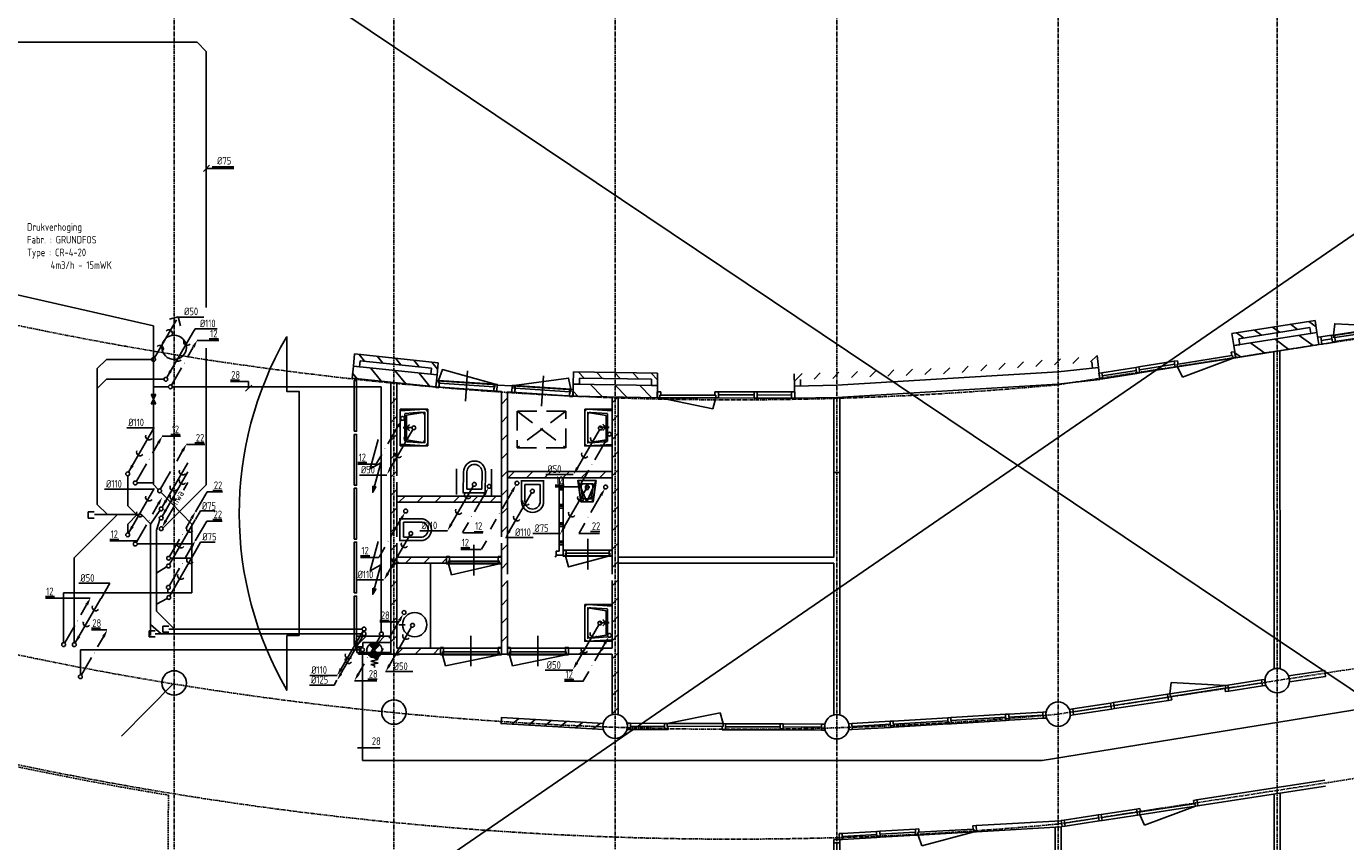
# Model space of a CAD drawing. Extents: x -132501 to 411300, y -42818 to 427495.
# Tile 216 of 256: x 131306 to 152936, y 160128 to 173490. Entities that reach past the tile are written whole.
import ezdxf

# ---------------------------------------------------------------- set-up
doc = ezdxf.new("R2010")
doc.units = 0
doc.header["$LTSCALE"] = 50
for name, pattern in [('CENTER', [2, 1.25, -0.25, 0.25, -0.25]), ('DASHDOT', [300, 250, -25, 0, -25]), ('DASHED', [0.75, 0.5, -0.25]), ('HIDDEN', [9.525, 6.35, -3.175])]:
    doc.linetypes.add(name, pattern=pattern)
doc.layers.get('0').update_dxf_attribs({"linetype": 'CONTINUOUS'})
for name, color, linetype in [('52AF', 6, 'CONTINUOUS'), ('53WA', 3, 'DASHDOT'), ('BOUW', 1, 'CONTINUOUS'), ('STRAMIEN', 2, 'CENTER'), ('WL524---', 90, 'CONTINUOUS')]:
    doc.layers.add(name, color=color, linetype=linetype)
doc.styles.add('ISO18', font='iso', dxfattribs={"width": 0.9, "height": 100})
doc.styles.add('ISO25', font='ISO', dxfattribs={"width": 0.9, "height": 125})

# ---------------------------------------------------------------- blocks, each defined once
blk = doc.blocks.new('DAKJE')
at = {"layer": '52AF', "color": 2, "linetype": 'Continuous'}
for p, q in [((16, 27), (377, 652)), ((259, 658), (404, 696)), ((404, 696), (442, 551))]:
    blk.add_line(p, q, dxfattribs=at)
at = {"layer": '52AF', "color": 1, "linetype": 'Continuous'}
blk.add_line((404, 693), (825, 693), dxfattribs=at)
at = {"layer": '52AF', "color": 2, "linetype": 'Continuous'}
blk.add_circle((0, 0), 31.2, dxfattribs=at)
at = {"layer": '52AF', "color": 1}
for centre in [(249, 428), (101, 172)]:
    blk.add_arc(centre, 58.9, 340.1692, 139.8308, dxfattribs=at)
at = {"layer": '52AF', "color": 2, "linetype": 'Continuous', "style": 'ISO25', "width": 0.9}
blk.add_text('%%C50', height=125, dxfattribs=at).set_placement((500, 725))
blk = doc.blocks.new('HWA2')
at = {"layer": '52AF', "color": 2, "linetype": 'Continuous'}
for p, q in [((436, 757), (364, 632)), ((222, 386), (77, 135))]:
    blk.add_line(p, q, dxfattribs=at)
blk.add_circle((0, 0), 31.2, dxfattribs=at)
blk.add_solid([(98, 122), (55, 147), (14, 27)], dxfattribs=at)
at = {"layer": '52AF', "color": 1, "linetype": 'Continuous', "style": 'ISO25', "width": 0.9}
blk.add_text('hwa', height=125, rotation=60, dxfattribs=at).set_placement((262, 377))
blk = doc.blocks.new('RIOL3')
at = {"layer": '52AF', "color": 2, "linetype": 'Continuous'}
blk.add_line((-16, -27), (-377, -652), dxfattribs=at)
blk.add_circle((0, 0), 31.2, dxfattribs=at)
at = {"layer": '52AF', "color": 1}
for centre in [(-101, -172), (-249, -428)]:
    blk.add_arc(centre, 58.9, 160.1692, 319.8308, dxfattribs=at)
at = {"layer": '52AF', "color": 2, "linetype": 'Continuous'}
blk.add_solid([(-356, -664), (-399, -639), (-440, -760)], dxfattribs=at)
blk = doc.blocks.new('KW2')
at = {"color": 2, "linetype": 'Continuous'}
for p, q in [((376, 653), (281, 488)), ((181, 315), (17, 31))]:
    blk.add_line(p, q, dxfattribs=at)
blk.add_circle((0, 0), 31.2, dxfattribs=at)
blk.add_solid([(356, 668), (399, 643), (440, 764)], dxfattribs=at)
at = {"color": 2, "linetype": 'Continuous', "style": 'ISO25', "width": 0.9}
blk.add_text('.', height=125, rotation=240, dxfattribs=at).set_placement((229, 407))
blk = doc.blocks.new('*X190')
at = {"color": 0}
for p, q in [((30, 60.6), (39.4, 60.6)), ((30, 60), (40, 60)), ((30, 59.4), (39.4, 59.4)), ((30.1, 61.2), (38.8, 61.2)), ((30.1, 58.8), (38.8, 58.8)), ((30.2, 61.9), (38.1, 61.9)), ((30.2, 58.1), (38.1, 58.1)), ((30.3, 62.5), (37.5, 62.5)), ((30.3, 57.5), (37.5, 57.5)), ((30.5, 63.1), (36.9, 63.1)), ((30.5, 56.9), (36.9, 56.9)), ((30.7, 63.8), (36.2, 63.8)), ((30.7, 56.2), (36.2, 56.2)), ((31, 64.4), (35.6, 64.4)), ((31, 55.6), (35.6, 55.6)), ((31.3, 65), (35, 65)), ((31.3, 55), (35, 55)), ((31.7, 65.6), (34.4, 65.6)), ((31.7, 54.4), (34.4, 54.4)), ((32.2, 66.2), (33.8, 66.2)), ((32.2, 53.8), (33.8, 53.8)), ((32.7, 66.9), (33.1, 66.9)), ((32.7, 53.1), (33.1, 53.1)), ((40, 60), (50, 60)), ((40.6, 60.6), (50, 60.6)), ((40.6, 59.4), (50, 59.4)), ((41.2, 61.2), (49.9, 61.2)), ((41.2, 58.8), (49.9, 58.8)), ((41.9, 61.9), (49.8, 61.9)), ((41.9, 58.1), (49.8, 58.1)), ((42.5, 62.5), (49.7, 62.5)), ((42.5, 57.5), (49.7, 57.5)), ((43.1, 63.1), (49.5, 63.1)), ((43.1, 56.9), (49.5, 56.9)), ((43.8, 63.8), (49.3, 63.8)), ((43.8, 56.2), (49.3, 56.2)), ((44.4, 64.4), (49, 64.4)), ((44.4, 55.6), (49, 55.6)), ((45, 65), (48.7, 65)), ((45, 55), (48.7, 55)), ((45.6, 65.6), (48.3, 65.6)), ((45.6, 54.4), (48.3, 54.4)), ((46.2, 66.2), (47.8, 66.2)), ((46.2, 53.8), (47.8, 53.8)), ((46.9, 66.9), (47.3, 66.9)), ((46.9, 53.1), (47.3, 53.1))]:
    blk.add_line(p, q, dxfattribs=at)
blk = doc.blocks.new('BSLH')
at = {"color": 2, "linetype": 'Continuous'}
for p, q in [((1.77, -1.77), (-1.77, 1.77)), ((-1.77, -1.77), (1.77, 1.77)), ((2.51, 0.02), (3.03, 1.25)), ((3.03, 1.25), (3.57, -1.16)), ((3.57, -1.16), (4.22, 1.25)), ((4.22, 1.25), (4.71, -1.16)), ((4.71, -1.16), (5.01, 0.04)), ((5.01, 0.04), (5.69, 0.04))]:
    blk.add_line(p, q, dxfattribs=at)
for start, end in [(135, 225), (45, 135), (315, 45), (225, 315)]:
    blk.add_arc((0, 0), 2.5, start, end, dxfattribs=at)
at = {"color": 2, "linetype": 'Continuous', "xscale": 0.25, "yscale": 0.25, "zscale": 0.25}
blk.add_blockref('*X190', (-10, -15), dxfattribs=at)
blk = doc.blocks.new('K')
at = {"layer": '53WA', "color": 2, "linetype": 'Continuous'}
for p, q in [((-241, -419), (-77, -135)), ((-436, -757), (-341, -592))]:
    blk.add_line(p, q, dxfattribs=at)
blk.add_circle((0, 0), 31.2, dxfattribs=at)
blk.add_solid([(-98, -122), (-55, -147), (-14, -27)], dxfattribs=at)
at = {"layer": '53WA', "color": 2, "linetype": 'Continuous', "style": 'ISO25', "width": 0.9}
blk.add_text('.', height=125, rotation=60, dxfattribs=at).set_placement((-289, -511))
blk = doc.blocks.new('KW3')
at = {"color": 2, "linetype": 'Continuous'}
for p, q in [((-181, -315), (-17, -31)), ((-376, -653), (-281, -488))]:
    blk.add_line(p, q, dxfattribs=at)
blk.add_circle((0, 0), 31.2, dxfattribs=at)
blk.add_solid([(-356, -668), (-399, -643), (-440, -764)], dxfattribs=at)
at = {"color": 2, "linetype": 'Continuous', "style": 'ISO25', "width": 0.9}
blk.add_text('.', height=125, rotation=60, dxfattribs=at).set_placement((-229, -407))
blk = doc.blocks.new('MAATR')
at = {"layer": '52AF', "color": 1, "linetype": 'Continuous'}
blk.add_line((-450, 0), (0, 0), dxfattribs=at)
at = {"layer": '52AF', "color": 2, "linetype": 'Continuous', "style": 'ISO25', "width": 0.9}
blk.add_text('%%c110', height=125, dxfattribs=at).set_placement((-425, 25))
blk = doc.blocks.new('MAATW')
at = {"layer": '53WA', "color": 1, "linetype": 'Continuous'}
for p, q in [((-300, 25), (-150, 25)), ((-300, 0), (0, 0))]:
    blk.add_line(p, q, dxfattribs=at)
at = {"layer": '53WA', "color": 2, "linetype": 'Continuous', "style": 'ISO25', "width": 0.9}
blk.add_text('12', height=125, dxfattribs=at).set_placement((-285, 48))
blk = doc.blocks.new('L')
at = {"layer": '53WA', "color": 1, "linetype": 'DASHDOT'}
blk.add_line((-50, -50), (50, 50), dxfattribs=at)
blk = doc.blocks.new('78', base_point=(28250, 32000))
at = {"layer": 'BOUW', "linetype": 'Continuous'}
for p, q in [((28250, 32100), (28300, 32100)), ((28250, 32000), (28250, 32100)), ((28300, 32100), (28300, 32000)), ((28300, 32100), (28986, 32100)), ((28300, 32050), (28986, 32050)), ((28986, 32100), (29036, 32100)), ((28986, 32000), (28986, 32100)), ((29036, 32100), (29036, 32000)), ((29036, 32100), (29723, 32100)), ((29036, 32050), (29723, 32050)), ((29723, 32100), (29773, 32100)), ((29723, 32000), (29723, 32100)), ((29773, 32100), (29773, 32000)), ((29773, 32100), (30460, 32100)), ((29773, 32050), (30460, 32050)), ((30460, 32100), (30510, 32100)), ((30460, 32000), (30460, 32100)), ((30510, 32100), (30510, 32000)), ((28300, 32000), (28250, 32000)), ((29036, 32000), (28986, 32000)), ((29036, 32000), (29723, 32000)), ((29773, 32000), (29723, 32000)), ((29773, 32000), (30460, 32000)), ((30510, 32000), (30460, 32000))]:
    blk.add_line(p, q, dxfattribs=at)
blk.add_lwpolyline([(28300, 32000), (28986, 32000)], dxfattribs=at)
blk = doc.blocks.new('77', base_point=(28250, 32000))
at = {"layer": 'BOUW', "linetype": 'Continuous'}
for p, q in [((28290, 32100), (29160, 32280)), ((29160, 32280), (29210, 32100)), ((28250, 32100), (28250, 32090)), ((28290, 32100), (28250, 32100)), ((28250, 32090), (28250, 32000)), ((28290, 32055), (28290, 32100)), ((28290, 32100), (29210, 32100)), ((28305, 32055), (28290, 32055)), ((28305, 32000), (28305, 32055)), ((28305, 32055), (29195, 32055)), ((29195, 32055), (29210, 32055)), ((29195, 32000), (29195, 32055)), ((29210, 32100), (29250, 32100)), ((29210, 32055), (29210, 32100)), ((29250, 32100), (29250, 32090)), ((29250, 32100), (29836, 32100)), ((29250, 32090), (29250, 32000)), ((29250, 32050), (29836, 32050)), ((29836, 32100), (29886, 32100)), ((29836, 32000), (29836, 32100)), ((29886, 32100), (29886, 32000)), ((29886, 32100), (30452, 32100)), ((29886, 32050), (30452, 32050)), ((30452, 32100), (30502, 32100)), ((30452, 32000), (30452, 32100)), ((30502, 32100), (30502, 32000)), ((28250, 32000), (28305, 32000)), ((29250, 32000), (29195, 32000)), ((29250, 32000), (29836, 32000)), ((29886, 32000), (29836, 32000)), ((29886, 32000), (30452, 32000)), ((30502, 32000), (30452, 32000))]:
    blk.add_line(p, q, dxfattribs=at)
blk = doc.blocks.new('73', base_point=(28250, 32000))
at = {"layer": 'BOUW', "color": 1, "linetype": 'Continuous'}
for p, q in [((28900, 32050), (29770, 32230)), ((29770, 32230), (29820, 32050)), ((28250, 32050), (28300, 32050)), ((28250, 31950), (28250, 32050)), ((28300, 32050), (28300, 31950)), ((28300, 32050), (28860, 32050)), ((28900, 32050), (29820, 32050)), ((29820, 32050), (29860, 32050)), ((29820, 32005), (29820, 32050)), ((29860, 32050), (29860, 32040)), ((29860, 32050), (30755, 32050)), ((29860, 32040), (29860, 31950)), ((30805, 32050), (31434, 32050)), ((31434, 32050), (31484, 32050)), ((31434, 31950), (31434, 32050)), ((31484, 32050), (31484, 31950)), ((28300, 31950), (28250, 31950)), ((28300, 32000), (28860, 32000)), ((28300, 31950), (28860, 31950)), ((28915, 32005), (29805, 32005)), ((29805, 32005), (29820, 32005)), ((29805, 31950), (29805, 32005)), ((29860, 31950), (29805, 31950)), ((29860, 32000), (30755, 32000)), ((29860, 31950), (30755, 31950)), ((30805, 32000), (31434, 32000)), ((30805, 31950), (31434, 31950)), ((31484, 31950), (31434, 31950))]:
    blk.add_line(p, q, dxfattribs=at)
for points in [[(28860, 32040), (28860, 31950), (28915, 31950), (28915, 32005), (28900, 32005), (28900, 32050), (28860, 32050), (28860, 32040)], [(30755, 31950), (30755, 32050), (30805, 32050), (30805, 31950), (30755, 31950)]]:
    blk.add_lwpolyline(points, dxfattribs=at)
blk = doc.blocks.new('74', base_point=(28250, 32000))
at = {"layer": 'BOUW', "linetype": 'Continuous'}
for p, q in [((28250, 32050), (28300, 32050)), ((28250, 31950), (28250, 32050)), ((28300, 32050), (28300, 31950)), ((28300, 32050), (28860, 32050)), ((28860, 32050), (28910, 32050)), ((28860, 31950), (28860, 32050)), ((28910, 32050), (29805, 32049.9)), ((28910, 32050), (28910, 31950)), ((29810, 32049.9), (29860, 32049.9)), ((29810, 31949.9), (29810, 32049.9)), ((29860, 32049.9), (30755, 32049.9)), ((29860, 32049.9), (29860, 31949.9)), ((30755, 32049.9), (30805, 32049.9)), ((30755, 31949.9), (30755, 32049.9)), ((30805, 32049.9), (31434, 32049.9)), ((30805, 32049.9), (30805, 31949.9)), ((31434, 32049.9), (31484, 32049.9)), ((31434, 31949.9), (31434, 32049.9)), ((31484, 32049.9), (31484, 31949.9)), ((28300, 31950), (28250, 31950)), ((28300, 32000), (28860, 32000)), ((28300, 31950), (28860, 31950)), ((28910, 31950), (28860, 31950)), ((28910, 31950), (29805, 31949.9)), ((28910.2, 32000.9), (29805.2, 32000.8)), ((29860, 31949.9), (29810, 31949.9)), ((29860, 31999.9), (30755, 31999.9)), ((29860, 31949.9), (30755, 31949.9)), ((30805, 31949.9), (30755, 31949.9)), ((30805, 31999.9), (31434, 31999.9)), ((30805, 31949.9), (31434, 31949.9)), ((31484, 31949.9), (31434, 31949.9))]:
    blk.add_line(p, q, dxfattribs=at)
blk = doc.blocks.new('TREES')
at = {"layer": 'BOUW', "linetype": 'Continuous'}
for points in [[(35648, 18779), (35640.7, 23976.4)], [(35748, 18779), (35741.7, 23991.4)], [(24892, 23234), (24893, 20609), (28426, 20609), (28426, 23228)], [(28526, 23228), (28527, 18023)], [(24891, 18030), (24893, 20509), (28426, 20509), (28427, 18025)], [(35883, 18663), (36476.1, 18753.8), (36491.1, 18654.9), (35898, 18564.1)], [(24650, 17785), (22973, 17880), (22978, 17980), (24650, 17885)], [(34377.1, 16630.9), (36476.4, 16952.1)], [(34392, 16532), (36491.5, 16853.3)], [(35648.7, 11380.4), (35648.7, 16722.4)], [(35748.7, 11395.4), (35748.7, 16738.4)], [(30763, 16209), (32151, 16289)], [(30768.7, 16108.4), (32156, 16189)], [(32056.7, 10831.4), (32056, 16184)], [(32155.7, 10842.4), (32156, 16189)], [(28426, 11459), (28425.7, 10627.4)], [(28526, 11459), (28525.7, 10632.4)]]:
    blk.add_lwpolyline(points, dxfattribs=at)
at = {"layer": 'BOUW', "yscale": -1}
for name, p, rotation in [('73', (35499, 18556), 188.727), ('74', (31906.7, 18022.4), 183.429)]:
    blk.add_blockref(name, p, dxfattribs=dict(at, rotation=rotation))
at = {"layer": 'BOUW'}
for name, p, rotation in [('73', (25044, 17836), 359.777), ('77', (34380.6, 16630.8), 188.691), ('77', (30763, 16209), 183.326), ('78', (28426, 15979), 270), ('78', (28426, 13719), 270)]:
    blk.add_blockref(name, p, dxfattribs=dict(at, rotation=rotation))
blk = doc.blocks.new('17410', base_point=(20350, 27300))
at = {"layer": 'BOUW', "linetype": 'Continuous'}
for points, elevation in [([(20350, 26850), (20350, 27300), (20950, 27300), (20950, 26850)], 650), ([(20350, 26850), (20350, 27300), (20950, 27300), (20950, 26850)], 650), ([(20450, 27200), (20850, 27200), (20900, 26900), (20400, 26900)], 850)]:
    blk.add_lwpolyline(points, close=True, dxfattribs=dict(at, elevation=elevation))
for points, elevation in [([(20350, 26900), (20375, 27300), (20925, 27300), (20950, 26900)], 650), ([(20421, 27225), (20400, 26950)], 850), ([(20425, 27225), (20875, 27225)], 850), ([(20645, 27200), (20595, 27150)], 850), ([(20600, 27200), (20700, 27200)], 850), ([(20600, 27200), (20700, 27200)], 850), ([(20650, 27200), (20600, 27150)], 850), ([(20645, 27250), (20645, 27150)], 850), ([(20645, 27200), (20695, 27150)], 850), ([(20650, 27250), (20650, 27100)], 850), ([(20650, 27250), (20650, 27125)], 850), ([(20650, 27200), (20700, 27150)], 850), ([(20879, 27225), (20900, 26950)], 850), ([(20900, 26850), (20400, 26850)], 650), ([(20450, 26900), (20850, 26900)], 850)]:
    blk.add_lwpolyline(points, dxfattribs=dict(at, elevation=elevation))
for centre, start, end in [((20400, 26900, 650), 180, 270), ((20450, 26950, 850), 180, 270), ((20850, 26950, 850), 270, 0), ((20900, 26900, 650), 270, 0)]:
    blk.add_arc(centre, 50, start, end, dxfattribs=at)
blk = doc.blocks.new('11', base_point=(29450, 31700))
at = {"layer": 'BOUW', "linetype": 'Continuous'}
for p, q in [((28760, 31900), (28760, 32100)), ((28760, 32100), (30140, 32100)), ((28935, 32000), (28835, 32100)), ((29235, 32000), (29135, 32100)), ((29535, 32000), (29435, 32100)), ((29835, 32000), (29735, 32100)), ((30140, 31995), (30035, 32100)), ((30140, 32100), (30140, 31900)), ((28760, 31700), (28760, 31900)), ((28760, 31900), (30140, 31900)), ((28860, 31900), (28760, 31900)), ((30040, 32000), (28860, 32000)), ((28860, 32000), (28860, 31900)), ((29244, 31699), (29044, 31899)), ((29644, 31699), (29444, 31899)), ((30044, 31699), (29844, 31899)), ((30040, 31900), (30040, 32000)), ((30140, 31900), (30040, 31900)), ((30140, 31900), (30140, 31700)), ((28844, 31699), (28760, 31783)), ((30140, 31700), (28760, 31700))]:
    blk.add_line(p, q, dxfattribs=at)
blk = doc.blocks.new('13203', base_point=(6000, 4000))
at = {"layer": 'BOUW', "linetype": 'Continuous'}
for p, q in [((6500, 3750), (6500, 4250)), ((6000, 4050), (7000, 4050)), ((6000, 3950), (6000, 4050)), ((7000, 3950), (6000, 3950)), ((6050, 4015), (6950, 4015)), ((6950, 4015), (6965, 4015)), ((6950, 3940), (6950, 4015)), ((7000, 3940), (6950, 3940)), ((6965, 4060), (7000, 4060)), ((6965, 4015), (6965, 4060)), ((7000, 4060), (7000, 4050)), ((7000, 4050), (7000, 3950)), ((7000, 3950), (7000, 3940))]:
    blk.add_line(p, q, dxfattribs=at)
for points in [[(6035, 4060), (6915, 4240), (6965, 4060)], [(6500, 3750), (6500, 4250)], [(6000, 3950), (6000, 3940), (6050, 3940), (6050, 4015), (6035, 4015), (6035, 4060), (6000, 4060), (6000, 4050)], [(6035, 4060), (6965, 4060)], [(6050, 3950), (6050, 4050)], [(6050, 3950), (6050, 4050)], [(6950, 3950), (6950, 4050)], [(6950, 3950), (6950, 4050)]]:
    blk.add_lwpolyline(points, dxfattribs=at)
blk.add_lwpolyline([(6000, 3950), (6000, 4050), (7000, 4050), (7000, 3950)], close=True, dxfattribs=at)
blk = doc.blocks.new('13202', base_point=(20350, 27300))
at = {"layer": 'BOUW', "linetype": 'Continuous'}
for points in [[(20385, 27360), (21165, 27540), (21215, 27360)], [(20800, 27050), (20800, 27550)], [(20800, 27050), (20800, 27550)], [(20350, 27250), (20350, 27240), (20400, 27240), (20400, 27315), (20385, 27315), (20385, 27360), (20350, 27360), (20350, 27350)], [(20385, 27360), (21215, 27360)], [(20400, 27250), (20400, 27350)], [(20400, 27250), (20400, 27350)], [(20400, 27315), (21200, 27315)], [(21250, 27250), (21250, 27240), (21200, 27240), (21200, 27315), (21215, 27315), (21215, 27360), (21250, 27360), (21250, 27350)], [(21200, 27250), (21200, 27350)], [(21200, 27250), (21200, 27350)]]:
    blk.add_lwpolyline(points, dxfattribs=at)
blk.add_lwpolyline([(20350, 27250), (20350, 27350), (21250, 27350), (21250, 27250)], close=True, dxfattribs=at)
blk.add_lwpolyline([(20350, 27250), (20350, 27350), (21250, 27350), (21250, 27250)], close=True, dxfattribs=at)
blk = doc.blocks.new('13211', base_point=(42650, 23150))
at = {"layer": 'BOUW', "linetype": 'Continuous'}
for points in [[(42685, 23195), (43365, 23375), (43415, 23195)], [(43050, 22915), (43050, 23415)], [(43050, 22915), (43050, 23415)], [(42650, 23115), (42650, 23105), (42700, 23105), (42700, 23150), (42685, 23150), (42685, 23195), (42650, 23195), (42650, 23185)], [(42685, 23195), (43415, 23195)], [(42700, 23100), (42700, 23200)], [(42700, 23100), (42700, 23200)], [(42700, 23150), (43400, 23150)], [(43400, 23100), (43400, 23200)], [(43400, 23100), (43400, 23200)], [(43450, 23115), (43450, 23105), (43400, 23105), (43400, 23150), (43415, 23150), (43415, 23195), (43450, 23195), (43450, 23185)]]:
    blk.add_lwpolyline(points, dxfattribs=at)
blk.add_lwpolyline([(42650, 23100), (42650, 23200), (43450, 23200), (43450, 23100)], close=True, dxfattribs=at)
blk.add_lwpolyline([(42650, 23100), (42650, 23200), (43450, 23200), (43450, 23100)], close=True, dxfattribs=at)
blk = doc.blocks.new('51', base_point=(24700, 34000))
at = {"layer": 'BOUW', "linetype": 'Continuous'}
for points in [[(25567.9, 33914.4), (25085, 34043.8), (25185, 33870.6), (24702, 34000), (24802, 34000)], [(24702, 34000), (24788.6, 33950), (24802, 34000)]]:
    blk.add_lwpolyline(points, dxfattribs=at)
blk = doc.blocks.new('50', base_point=(28250, 32000))
at = {"layer": 'BOUW', "linetype": 'Continuous'}
for points in [[(28250, 32350), (28250, 32000)], [(28610, 32350), (28610, 32000)]]:
    blk.add_lwpolyline(points, dxfattribs=at)
at = {"layer": 'BOUW', "linetype": 'Continuous', "elevation": 400}
for points in [[(28305, 32070), (28305, 32350)], [(28555, 32070), (28555, 32350)], [(28305, 32070), (28555, 32070)], [(28611, 32010), (28251, 32010)]]:
    blk.add_lwpolyline(points, dxfattribs=at)
at = {"layer": 'BOUW', "linetype": 'Continuous'}
for centre, radius in [((28430, 32350), 180), ((28430, 32350, 400), 125)]:
    blk.add_arc(centre, radius, 0, 180, dxfattribs=at)
blk = doc.blocks.new('17460', base_point=(20350, 27300))
at = {"layer": 'BOUW', "linetype": 'Continuous'}
for points, elevation in [([(20350, 27300), (20650, 27300), (20600, 27000, -0.414), (20550, 26950), (20450, 26950, -0.414), (20400, 27000), (20350, 27300)], 400), ([(20450, 27250), (20550, 27250, -0.414), (20600, 27200), (20575, 27050, -0.414), (20525, 27000), (20475, 27000, -0.414), (20425, 27050), (20400, 27200, -0.414), (20450, 27250)], 800)]:
    blk.add_lwpolyline(points, format="xyb", dxfattribs=dict(at, elevation=elevation))
for points, elevation in [([(20350, 27300), (20650, 27300), (20600, 26950), (20400, 26950)], 400), ([(20350, 27300), (20650, 27300), (20500, 26950)], 400), ([(20400, 27250), (20600, 27250), (20575, 27000), (20425, 27000)], 800)]:
    blk.add_lwpolyline(points, close=True, dxfattribs=dict(at, elevation=elevation))
blk.add_circle((20500, 27175, 400), 25, dxfattribs=at)
blk = doc.blocks.new('W230')
at = {"color": 3}
for p, q in [((0, 0.75), (0, -0.75)), ((0, -0.75), (3, 0.75)), ((3, -0.75), (0, 0.75)), ((3, 0.75), (3, -0.75))]:
    blk.add_line(p, q, dxfattribs=at)
at = {"color": 3, "style": 'ISO18', "width": 0.9, "flags": 3}
blk.add_attdef('CODE', (0.54, -1.07), '', height=1.8, dxfattribs=at)

msp = doc.modelspace()

# ---------------------------------------------------------------- linework, layer by layer
at = {"layer": '52AF', "color": 6, "linetype": 'Continuous'}
for p, q in [((134103.8062, 173231.0577), (130942.0336, 173231.0577)), ((134103.8062, 173231.0577), (134253.8062, 173081.0577)), ((134253.8062, 168883.2954), (134253.8062, 173081.0577)), ((134253.8062, 165977.2124), (134253.8062, 168217.3836)), ((132617.0336, 168031.0577), (132467.0336, 167881.0577)), ((132467.0336, 167881.0577), (132467.0336, 165656.0577)), ((133367.0336, 168031.0577), (132617.0336, 168031.0577)), ((132617.0336, 167706.0577), (132467.0336, 167556.0577)), ((132617.0336, 167706.0577), (133561.5686, 167706.0577)), ((132966.801, 166124.7061), (132966.801, 165631.0577)), ((133546.6994, 165270.1056), (134253.8062, 165977.2124)), ((132092.0336, 164781.0577), (132799.1403, 165488.1645)), ((132317.0336, 165431.0577), (132317.0336, 165531.0577)), ((132317.0336, 165531.0577), (132417.0336, 165531.0577)), ((132797.9812, 165486.9925), (132422.9812, 165486.9925)), ((132467.0336, 165656.0577), (132636.0988, 165486.9925)), ((132799.1403, 165488.1645), (133192.0336, 165488.1645)), ((132966.801, 165631.0577), (133109.9601, 165488.1645)), ((132967.0336, 165331.0577), (133124.1403, 165488.1645)), ((133342.0336, 165338.1645), (133192.0336, 165488.1645)), ((133342.0336, 165331.0577), (133492.0336, 165556.0577)), ((132417.0336, 165431.0577), (132317.0336, 165431.0577)), ((132967.0336, 165181.0577), (132967.0336, 165331.0577)), ((133342.0336, 163506.0577), (133342.0336, 165338.1645)), ((133492.0336, 165406.0577), (133442.0336, 165231.0577)), ((133442.0336, 165231.0577), (133442.0336, 163906.0577)), ((132092.0336, 163381.0577), (132092.0336, 164781.0577)), ((133604.412, 164629.1842), (133445.0606, 164532.9574)), ((133616.0718, 164113.4084), (133441.1739, 164021.0306)), ((133442.0336, 163906.0577), (133736.3222, 163611.7691)), ((133317.0336, 163485.0666), (133317.0336, 163585.0666)), ((133317.0336, 163585.0666), (133417.0336, 163585.0666)), ((133517.0336, 163535.0666), (133342.0336, 163685.0666)), ((133417.0336, 163535.0666), (136817.0336, 163535.0666)), ((133542.0336, 163561.7691), (133542.0336, 163661.7691)), ((133542.0336, 163661.7691), (133642.0336, 163661.7691)), ((133642.0336, 163561.7691), (133542.0336, 163561.7691)), ((133642.0336, 163611.7691), (136817.0336, 163611.7691)), ((133417.0336, 163485.0666), (133317.0336, 163485.0666)), ((133728.7336, 162728.4577), (132867.0336, 161856.0577))]:
    msp.add_line(p, q, dxfattribs=at)
at = {"layer": '52AF', "color": 1, "linetype": 'Continuous'}
for p, q in [((134257.4467, 171162.3979), (134707.4467, 171162.3979)), ((134071.3531, 168534.2047), (134435.877, 168534.2047)), ((136765.379, 166136.7837), (137215.379, 166136.7837)), ((139823.5215, 166145.4776), (140273.5215, 166145.4776)), ((132588.1731, 165905.1212), (133395.0337, 165905.1212)), ((134159.7539, 165550.6418), (134397.6609, 165550.6418)), ((139163.8448, 165112.171), (139613.8448, 165112.171)), ((139612.379, 165178.1499), (140062.379, 165178.1499)), ((134163.6405, 165034.866), (134401.5475, 165034.866)), ((132165.888, 164362.0926), (132675.3648, 164362.0926)), ((137193.111, 162914.2035), (137643.111, 162914.2035)), ((139813.7408, 162935.3857), (140263.7408, 162935.3857)), ((135948.6103, 162692.4344), (136350.7315, 162692.4344)), ((135951.5841, 162853.1133), (136401.5841, 162853.1133))]:
    msp.add_line(p, q, dxfattribs=at)
at = {"layer": '52AF', "color": 2, "linetype": 'Continuous'}
for p, q in [((134028.1823, 168463.4166), (133606.8167, 167733.5899)), ((133403.1823, 166913.4166), (132981.8167, 166183.5899)), ((133953.1823, 166338.4166), (133531.8167, 165608.5899)), ((133953.1823, 166188.4166), (133531.8167, 165458.5899)), ((133403.1823, 165913.4166), (132981.8167, 165183.5899)), ((134072.9373, 165402.8562), (133651.5716, 164673.0295)), ((134076.8239, 164887.0804), (133655.4582, 164157.2537)), ((132528.1823, 164113.4166), (132106.8167, 163383.5899)), ((136825.5815, 163508.498), (136464.6184, 162883.2916))]:
    msp.add_line(p, q, dxfattribs=at)
for centre in [(133592.0336, 167706.0577), (132967.0336, 166156.0577), (133517.0336, 165581.0577), (133517.0336, 165431.0577), (132967.0336, 165156.0577), (133636.7885, 164645.4973), (133640.6752, 164129.7215), (136842.0336, 163535.0666), (132092.0336, 163356.0577), (136817.0336, 163272.8027)]:
    msp.add_circle(centre, 31.25, dxfattribs=at)
at = {"layer": '52AF', "color": 1}
for centre in [(133945.6417, 168320.6749), (133796.097, 168061.6558), (133320.6417, 166770.6749), (133171.097, 166511.6558), (133870.6417, 166195.6749), (133721.097, 165936.6558), (133870.6417, 166045.6749), (133320.6417, 165770.6749), (133721.097, 165786.6558), (133171.097, 165511.6558), (133990.3967, 165260.1145), (133840.852, 165001.0954), (133994.2833, 164744.3387), (133844.7386, 164485.3196), (132445.6417, 163970.6749), (132296.097, 163711.6558), (136741.2016, 163362.5705), (136593.4798, 163106.7087)]:
    msp.add_arc(centre, 58.948, 160.16915075, 319.83084925, dxfattribs=at)
at = {"layer": '52AF', "color": 2, "linetype": 'Continuous'}
for points in [[(133690.4579, 167828.4609), (133647.1567, 167853.4609), (133606.3073, 167732.7077)], [(133065.4579, 166278.4609), (133022.1567, 166303.4609), (132981.3073, 166182.7077)], [(133615.4579, 165703.4609), (133572.1567, 165728.4609), (133531.3073, 165607.7077)], [(133615.4579, 165553.4609), (133572.1567, 165578.4609), (133531.3073, 165457.7077)], [(133065.4579, 165278.4609), (133022.1567, 165303.4609), (132981.3073, 165182.7077)], [(132190.4579, 163478.4609), (132147.1567, 163503.4609), (132106.3073, 163382.7077)], [(136486.2691, 162870.7916), (136442.9678, 162895.7916), (136402.1184, 162775.0384)]]:
    msp.add_solid(points, dxfattribs=at)
at = {"layer": '53WA', "color": 1, "linetype": 'Continuous'}
for p, q in [((134354.5416, 171187.9166), (134708.0707, 171187.9166)), ((134028.4612, 168460.0207), (134071.3531, 168534.2047)), ((134106.1387, 168344.2935), (134459.6677, 168344.2935)), ((134305.3858, 168369.2935), (134455.3858, 168369.2935)), ((134650.3511, 167693.7674), (134800.3511, 167693.7674)), ((134650.3511, 167668.7674), (134950.3511, 167668.7674)), ((134950.3511, 167668.7674), (134950.3511, 167561.9423)), ((133535.1617, 166774.5586), (133835.1617, 166774.5586)), ((133674.9321, 166799.5586), (133824.9321, 166799.5586)), ((133930.6822, 166638.0599), (134230.6822, 166638.0599)), ((134070.4526, 166663.0599), (134220.4526, 166663.0599)), ((139973.5215, 165968.697), (140123.5215, 165968.697)), ((139973.5215, 165943.697), (140369.0412, 165943.697)), ((140431.1349, 166050.522), (140369.0412, 165943.697)), ((134079.3727, 165535.2278), (134269.6983, 165858.6704)), ((134269.6983, 165858.6704), (134519.5007, 165858.6704)), ((134365.2188, 165883.6704), (134515.2188, 165883.6704)), ((134076.4864, 165405.241), (134159.7539, 165550.6418)), ((134075.486, 165057.9427), (134265.8117, 165381.3853)), ((134265.8117, 165381.3853), (134515.6141, 165381.3853)), ((134361.3322, 165406.3853), (134511.3322, 165406.3853)), ((132672.7486, 165081.4555), (132822.7486, 165081.4555)), ((132672.7486, 165056.4555), (133118.4667, 165056.4555)), ((138459.8378, 165191.0484), (138791.38, 165191.0484)), ((138647.6987, 165207.4863), (138797.6987, 165207.4863)), ((138848.656, 165056.2757), (138770.1662, 164919.777)), ((140363.4453, 165176.8877), (140704.8587, 165176.8877)), ((140557.1476, 165208.2822), (140707.1476, 165208.2822)), ((134080.373, 164889.4652), (134163.6405, 165034.866)), ((138428.5912, 164943.35), (138578.5912, 164943.35)), ((138428.5912, 164918.35), (138760.1333, 164918.35)), ((140007.9375, 164841.3842), (139977.9789, 164790.939)), ((132529.6467, 164112.8341), (132675.3648, 164362.0926)), ((131617.0361, 164143.7688), (131767.0361, 164143.7688)), ((131617.0361, 164118.7688), (132354.1903, 164118.7688)), ((137103.105, 163753.0692), (137253.105, 163753.0692)), ((132372.391, 163624.4803), (132522.391, 163624.4803)), ((132372.391, 163599.4803), (132627.7834, 163599.4803)), ((137103.105, 163728.0692), (137403.105, 163728.0692)), ((136398.6103, 162775.5206), (136350.7315, 162692.4344)), ((136687.4302, 162765.6513), (137054.8195, 162765.6513)), ((136905.8031, 162790.6513), (137055.8031, 162790.6513)), ((136737.4302, 161665.6513), (137104.8195, 161665.6513))]:
    msp.add_line(p, q, dxfattribs=at)
at = {"layer": '53WA', "color": 3, "linetype": 'DASHDOT'}
for p, q in [((133392.0336, 168581.0577), (130767.0336, 169181.0577)), ((133392.0336, 165981.0577), (133392.0336, 168581.0577)), ((133642.0336, 167581.0577), (133392.0336, 167581.0577)), ((133117.0336, 166006.0577), (133392.0336, 166006.0577)), ((133468.6122, 165901.416), (133392.0336, 165981.0577)), ((134017.0336, 165331.0577), (133512.3337, 165855.9456)), ((134017.0336, 164206.0577), (134017.0336, 165331.0577)), ((133117.0336, 165006.0577), (134017.0336, 165006.0577)), ((133662.7113, 164775.449), (134016.3937, 164775.449)), ((134017.0336, 164206.0577), (131917.0336, 164206.0577)), ((131917.0336, 164206.0577), (131917.0336, 163381.0577)), ((133627.7317, 164263.5222), (133627.7317, 164205.7861)), ((132192.0336, 162856.0577), (132192.0336, 163272.8027)), ((132192.0336, 163272.8027), (136785.7836, 163272.8027))]:
    msp.add_line(p, q, dxfattribs=at)
at = {"layer": '53WA', "linetype": 'DASHDOT'}
for p, q in [((137125.5503, 167581.0577), (133692.0336, 167581.0577)), ((137125.5503, 163686.7691), (137125.5503, 167581.0577)), ((136817.0336, 163241.5527), (136817.0336, 161456.0577)), ((158885.7836, 163231.0577), (147961.7162, 161456.0577)), ((136817.0336, 161456.0577), (147961.7162, 161456.0577))]:
    msp.add_line(p, q, dxfattribs=at)
at = {"layer": '53WA', "color": 3, "linetype": 'Continuous'}
msp.add_line((137125.5503, 163686.7691), (137125.5503, 163563.916), dxfattribs=at)
at = {"layer": 'BOUW', "linetype": 'Continuous'}
for p, q in [((137281.0106, 163200.0577), (137282.0336, 167657.0577)), ((137382.0336, 166121.0577), (137382.0336, 167657.0577)), ((139026.7336, 167611.4577), (139019.7336, 167513.4577)), ((139019.7336, 167513.4577), (139094.0336, 167508.0577)), ((139269.0336, 167596.0577), (139026.7336, 167611.4577)), ((139094.0336, 167508.0577), (139094.0336, 165121.0577)), ((139194.0336, 167501.0577), (139266.0336, 167496.0577)), ((139194.0336, 164511.0577), (139194.0336, 167501.0577)), ((139266.0336, 167496.0577), (139269.0336, 167596.0577)), ((140910.0336, 167414.0577), (140910.0336, 164511.0577)), ((141009.0336, 167415.0577), (141010.0336, 164790.0577)), ((140910.0336, 166193.3471), (139194.0336, 166193.3471)), ((139509.0336, 166093.3471), (139609.0336, 166193.3471)), ((137382.0336, 165121.0577), (137382.0336, 166021.0577)), ((140911.0336, 166092.3471), (139195.0336, 166092.3471)), ((139094.0336, 165790.589), (137382.0336, 165790.589)), ((139094.0336, 165690.589), (137382.0336, 165690.589)), ((137714.0336, 165690.589), (137814.0336, 165790.589)), ((137382.0336, 165021.0577), (137382.0336, 163300.0577)), ((139094.0336, 163200.0577), (139094.0336, 165021.0577)), ((138194.0336, 164791.5414), (137382.0336, 164791.5414)), ((137382.0336, 164691.5414), (138194.0336, 164691.5414)), ((138194.0336, 164691.5414), (138194.0336, 164791.5414)), ((141008.0336, 162211.0577), (141010.0336, 164690.0577)), ((139195.0336, 164410.0577), (139194.0336, 163200.0577)), ((140910.0336, 163300.0577), (140911.0336, 164410.0577)), ((136679.7318, 163493.15), (136681.0336, 163493.15)), ((136681.0336, 163393.15), (136679.7318, 163393.15)), ((136721.0336, 163493.15), (137279.7318, 163493.15)), ((137278.8392, 163393.15), (136821.0336, 163393.15)), ((138094.0336, 163200.0577), (137281.0106, 163200.0577)), ((137382.0336, 163300.0577), (138094.0336, 163300.0577)), ((138094.0336, 163300.0577), (138094.0336, 163200.0577)), ((139194.0336, 163200.0577), (139094.0336, 163200.0577)), ((140194.0336, 163300.0577), (140910.0336, 163300.0577)), ((140194.0336, 163200.0577), (140194.0336, 163300.0577)), ((140910.0336, 163200.0577), (140194.0336, 163200.0577)), ((140910.0336, 162210.0577), (140910.0336, 163200.0577))]:
    msp.add_line(p, q, dxfattribs=at)
at = {"layer": 'BOUW', "color": 1, "linetype": 'HIDDEN'}
for p, q in [((140152.5202, 167182.5655), (139352.5202, 166582.5655)), ((139352.5202, 167182.5655), (140152.5202, 166582.5655)), ((139352.5202, 167182.5655), (139352.5202, 166582.5655)), ((140152.5202, 167182.5655), (139352.5202, 167182.5655)), ((140152.5202, 166582.5655), (140152.5202, 167182.5655)), ((139352.5202, 166582.5655), (140152.5202, 166582.5655))]:
    msp.add_line(p, q, dxfattribs=at)
at = {"layer": 'BOUW', "color": 1, "linetype": 'Continuous'}
for p, q in [((136681.0336, 163384.6101), (136721.0336, 163384.6101)), ((136726.0312, 163320.8246), (136726.0312, 163225.1962)), ((136776.0312, 163320.8246), (136776.0312, 163225.1962)), ((136726.0312, 163225.1962), (137281.4427, 163225.1962)), ((136754.2357, 163225.1962), (136754.2357, 163200.1962)), ((136754.2357, 163200.1962), (137281.4427, 163200.1962))]:
    msp.add_line(p, q, dxfattribs=at)
at = {"layer": 'BOUW', "linetype": 'Continuous'}
msp.add_lwpolyline([(135576.0336, 163508.0577), (135576.0336, 162608.0577, -0.268), (135568.3336, 168394.7577)], format="xyb", dxfattribs=at)
for points in [[(135576.0336, 163508.0577), (135776.0336, 163508.0577), (135776.0336, 167508.0577), (135576.0336, 167508.0577), (135576.0336, 168408.0577)], [(152479.8336, 168393.9577), (152529.3336, 168401.1577), (152546.7336, 168282.4577), (152497.2336, 168275.2577), (152495.8336, 168285.0577)], [(152529.3336, 168401.1577), (152702.7336, 168426.4577)], [(152539.2336, 168342.2577), (152711.9336, 168366.8577)], [(152546.7336, 168282.4577), (152720.7336, 168307.4577)], [(152705.7336, 168414.4577), (152719.7336, 168316.4577)], [(148854.7336, 168091.4577), (148754.7336, 167990.4577)], [(148863.2336, 168096.2577), (148883.7336, 167900.4577)], [(148883.7336, 167900.4577), (148905.6336, 167702.3577), (148219.7336, 167627.4577), (144593.7336, 167409.4577), (143906.7336, 167397.4577), (143899.7336, 167595.4577), (144592.7336, 167608.4577), (148223.7336, 167827.4577), (148883.7336, 167900.4577)], [(145530.7336, 167858.4577), (145430.7336, 167757.4577)], [(145832.7336, 167869.4577), (145732.7336, 167768.4577)], [(146138.7336, 167883.4577), (146038.7336, 167782.4577)], [(146444.7336, 167894.4577), (146344.7336, 167793.4577)], [(146746.7336, 167918.4577), (146646.7336, 167817.4577)], [(147052.7336, 167944.4577), (146952.7336, 167843.4577)], [(147351.7336, 167968.4577), (147251.7336, 167867.4577)], [(147657.7336, 167994.4577), (147557.7336, 167893.4577)], [(147959.7336, 168018.4577), (147859.7336, 167917.4577)], [(148260.7336, 168042.4577), (148160.7336, 167941.4577)], [(148562.7336, 168065.4577), (148462.7336, 167964.4577)], [(148773.8336, 167990.1577), (148784.7336, 167890.4577)], [(136681.0336, 166853.6577), (136681.0336, 167686.6577), (136721.0336, 167686.6577), (136721.0336, 166853.6577), (136681.0336, 166853.6577)], [(143895.7336, 167795.4577), (143899.7336, 167595.4577)], [(143898.7336, 167675.4577), (144025.7336, 167799.4577)], [(143997.7336, 167700.4577), (143999.7336, 167596.4577)], [(144323.7336, 167811.4577), (144223.7336, 167710.4577)], [(144628.7336, 167822.4577), (144528.7336, 167721.4577)], [(144933.7336, 167834.4577), (144833.7336, 167733.4577)], [(145232.7336, 167846.4577), (145132.7336, 167745.4577)], [(137281.0336, 167300.0577), (137381.0336, 167400.0577)], [(139094.0336, 167300.0577), (139194.0336, 167400.0577)], [(140910.0336, 167321.0577), (141005.0336, 167415.0577)], [(137281.0336, 167000.0577), (137381.0336, 167100.0577)], [(139094.0336, 167000.0577), (139194.0336, 167100.0577)], [(140910.0336, 167021.0577), (141010.0336, 167121.0577)], [(136681.0336, 165970.2577), (136681.0336, 166803.2577), (136721.0336, 166803.2577), (136721.0336, 165970.2577), (136681.0336, 165970.2577)], [(137281.0336, 166700.0577), (137381.0336, 166800.0577)], [(139094.0336, 166700.0577), (139194.0336, 166800.0577)], [(140910.0336, 166721.0577), (141010.0336, 166821.0577)], [(137281.0336, 166400.0577), (137381.0336, 166500.0577)], [(139094.0336, 166400.0577), (139194.0336, 166500.0577)], [(140910.0336, 166421.0577), (141010.0336, 166521.0577)], [(137281.0336, 166100.0577), (137381.0336, 166200.0577)], [(138355.9355, 166240.4621), (138355.9355, 165815.4621)], [(138932.6089, 166233.0856), (138932.6089, 165808.0856)], [(139094.0336, 166100.0577), (139194.0336, 166200.0577)], [(139209.0336, 166093.3471), (139309.0336, 166193.3471)], [(139809.0336, 166093.3471), (139909.0336, 166193.3471)], [(140109.0336, 166093.3471), (140209.0336, 166193.3471)], [(140409.0336, 166093.3471), (140509.0336, 166193.3471)], [(140709.0336, 166093.3471), (140809.0336, 166193.3471)], [(140910.0336, 166121.0577), (141010.0336, 166221.0577)], [(144543.0336, 166177.0577), (144643.0336, 166177.0577)], [(144543.0336, 166177.0577), (144643.0336, 166177.0577)], [(144543.0336, 166177.0577), (144643.0336, 166177.0577)], [(144543.0336, 166177.0577), (144643.0336, 166177.0577)], [(136681.0336, 165086.8577), (136681.0336, 165919.8577), (136721.0336, 165919.8577), (136721.0336, 165086.8577), (136681.0336, 165086.8577)], [(140039.0336, 166092.3471), (140039.0336, 164890.8012), (139994.0336, 164890.8012), (139994.0336, 164820.8012), (140109.0336, 164820.8012)], [(140039.0336, 165953.8012), (140109.0336, 165953.8012)], [(140039.0336, 165923.8012), (140109.0336, 165923.8012)], [(140109.0336, 166092.3471), (140109.0336, 164820.8012)], [(140910.0336, 165821.0577), (141010.0336, 165921.0577)], [(137281.0336, 165800.0577), (137381.0336, 165900.0577)], [(137414.0336, 165690.589), (137514.0336, 165790.589)], [(138009.0336, 165690.589), (138109.0336, 165790.589)], [(138309.0336, 165690.589), (138409.0336, 165790.589)], [(138609.0336, 165690.589), (138709.0336, 165790.589)], [(138909.0336, 165690.589), (139009.0336, 165790.589)], [(139094.0336, 165800.0577), (139194.0336, 165900.0577)], [(140039.0336, 165893.8012), (140109.0336, 165893.8012)], [(137281.0336, 165500.0577), (137381.0336, 165600.0577)], [(139094.0336, 165500.0577), (139194.0336, 165600.0577)], [(140039.0336, 165653.8012), (140109.0336, 165653.8012)], [(140039.0336, 165623.8012), (140109.0336, 165623.8012)], [(140039.0336, 165593.8012), (140109.0336, 165593.8012)], [(140910.0336, 165521.0577), (141010.0336, 165621.0577)], [(137281.0336, 165200.0577), (137381.0336, 165300.0577)], [(139094.0336, 165200.0577), (139194.0336, 165300.0577)], [(140039.0336, 165353.8012), (140109.0336, 165353.8012)], [(140039.0336, 165323.8012), (140109.0336, 165323.8012)], [(140039.0336, 165293.8012), (140109.0336, 165293.8012)], [(140910.0336, 165221.0577), (141010.0336, 165321.0577)], [(140039.0336, 165053.8012), (140109.0336, 165053.8012)], [(136681.0336, 164203.4577), (136681.0336, 165036.4577), (136721.0336, 165036.4577), (136721.0336, 164203.4577), (136681.0336, 164203.4577)], [(137281.0336, 164900.0577), (137381.0336, 165000.0577)], [(139094.0336, 164900.0577), (139194.0336, 165000.0577)], [(140039.0336, 165023.8012), (140109.0336, 165023.8012)], [(140039.0336, 164993.8012), (140109.0336, 164993.8012)], [(140910.0336, 164921.0577), (141010.0336, 165021.0577)], [(137281.0336, 164600.0577), (137381.0336, 164700.0577)], [(137523.0336, 164691.5414), (137623.0336, 164791.5414)], [(137823.0336, 164691.5414), (137923.0336, 164791.5414)], [(137932.7046, 164687.194), (137932.0336, 163307.3643)], [(138118.0336, 164691.5414), (138194.0336, 164766.5414)], [(139094.0336, 164600.0577), (139194.0336, 164700.0577)], [(140910.0336, 164621.0577), (141010.0336, 164721.0577)], [(141010.0336, 164690.0577), (141010.0336, 164790.0577)], [(137281.0336, 164300.0577), (137381.0336, 164400.0577)], [(139094.0336, 164300.0577), (139194.0336, 164400.0577)], [(140910.0336, 164321.0577), (141010.0336, 164421.0577)], [(136681.0336, 163384.6101), (136681.0336, 164153.0577), (136721.0336, 164153.0577), (136721.0336, 163320.0577)], [(137281.0336, 164000.0577), (137381.0336, 164100.0577)], [(139094.0336, 164000.0577), (139194.0336, 164100.0577)], [(140910.0336, 164021.0577), (141010.0336, 164121.0577)], [(137281.0336, 163700.0577), (137381.0336, 163800.0577)], [(139094.0336, 163700.0577), (139194.0336, 163800.0577)], [(140910.0336, 163721.0577), (141010.0336, 163821.0577)], [(137519.0336, 163682.6136), (137415.0336, 163682.6136)], [(136721.0336, 163334.4518), (136879.7318, 163493.15)], [(136821.0336, 163320.0577), (136721.0336, 163320.0577)], [(136821.0336, 163393.15), (136821.0336, 163320.0577)], [(137079.7318, 163393.15), (137179.7318, 163493.15)], [(137281.0336, 163400.0577), (137381.0336, 163500.0577)], [(139094.0336, 163400.0577), (139194.0336, 163500.0577)], [(140910.0336, 163421.0577), (141010.0336, 163521.0577)], [(137381.0336, 163200.0577), (137481.0336, 163300.0577)], [(137681.0336, 163200.0577), (137781.0336, 163300.0577)], [(137981.0336, 163200.0577), (138076.0336, 163300.0577)], [(140372.0336, 163200.0577), (140472.0336, 163300.0577)], [(140672.0336, 163200.0577), (140772.0336, 163300.0577)], [(140910.0336, 163121.0577), (141010.0336, 163221.0577)], [(140910.0336, 162821.0577), (141010.0336, 162921.0577)], [(140910.0336, 162521.0577), (141010.0336, 162621.0577)], [(140910.0336, 162221.0577), (141010.0336, 162321.0577)], [(139265.7336, 162051.4577), (139374.7336, 162142.4577)], [(139539.7336, 162035.4577), (139648.7336, 162126.4577)], [(139801.7336, 162019.4577), (139909.7336, 162111.4577)], [(140050.7336, 162006.4577), (140160.7336, 162096.4577)], [(140315.7336, 161992.4577), (140430.7336, 162084.4577)], [(140600.7336, 161976.4577), (140719.0336, 162067.0577)]]:
    msp.add_lwpolyline(points, dxfattribs=at)
at = {"layer": 'BOUW', "linetype": 'DASHED'}
msp.add_lwpolyline([(126645.0336, 162494.0577, 0.031), (133635.5336, 160888.7577), (133608.0336, 157484.0577)], format="xyb", dxfattribs=at)
at = {"layer": 'BOUW', "linetype": 'Continuous'}
for centre in [(133728.7336, 168229.4577), (137672.0336, 163683.6136), (133728.7336, 162728.4577), (151815.0336, 162767.0577), (137331.7336, 162250.4577), (148222.7336, 162216.4577), (140960.0336, 162017.0577), (144594.0336, 162010.0577)]:
    msp.add_circle(centre, 200, dxfattribs=at)
at = {"layer": 'STRAMIEN'}
for points in [[(133728.7336, 150432.4577), (133728.7336, 180209.4577)], [(137331.7336, 150432.4577), (137331.7336, 180209.4577)], [(140959.7336, 150432.4577), (140959.7336, 180209.4577)], [(144593.7336, 150432.4577), (144593.7336, 180209.4577)], [(148222.7336, 150400.4577), (148222.7336, 180209.4577)], [(151815.7336, 150400.4577), (151815.7336, 180209.4577)]]:
    msp.add_lwpolyline(points, dxfattribs=at)
for points in [[(166471.7336, 170420.5577), (148222.7336, 167616.4577, -0.123), (120848.8336, 171798.9577)], [(166471.7336, 165020.5577), (148222.7336, 162216.4577, -0.123), (120848.8336, 166398.9577)], [(166471.7336, 163220.5577), (148232.7336, 160416.4577, -0.123), (120848.0336, 164598.2577)]]:
    msp.add_lwpolyline(points, format="xyb", dxfattribs=at)
at = {"layer": 'WL524---'}
for p, q in [((174574.9189, 148166.6149), (118107.7459, 186059.8513)), ((169705.2729, 181504.3801), (122666.5634, 149201.9492))]:
    msp.add_line(p, q, dxfattribs=at)

# ---------------------------------------------------------------- block references
at = {"linetype": 'Continuous'}
msp.add_blockref('TREES', (116117.0336, 144181.0577), dxfattribs=at)
at = {"layer": '52AF', "color": 1, "linetype": 'Continuous'}
msp.add_blockref('L', (134257.4467, 171163.2882), dxfattribs=at)
at = {"layer": '52AF', "color": 2, "linetype": 'Continuous'}
msp.add_blockref('DAKJE', (133392.0336, 168031.0577), dxfattribs=at)
at = {"layer": '52AF', "color": 6, "linetype": 'Continuous'}
for name, p in [('RIOL3', (137660.0491, 166910.8651)), ('RIOL3', (140717.0336, 166906.0577)), ('HWA2', (133517.0336, 165256.0577)), ('RIOL3', (138649.8058, 165983.062)), ('RIOL3', (140502.507, 165937.7948)), ('RIOL3', (139602.6797, 165872.7537)), ('RIOL3', (137610.7453, 165177.6927)), ('RIOL3', (136842.0336, 163611.7691)), ('RIOL3', (137637.1633, 163673.8484)), ('RIOL3', (140708.4109, 163709.4671))]:
    msp.add_blockref(name, p, dxfattribs=at)
at = {"layer": '53WA', "color": 2, "linetype": 'Continuous'}
for p in [(133667.0336, 167581.0577), (133092.0336, 166006.0577), (133490.269, 165877.6452), (133092.0336, 165006.0577), (133638.3667, 164772.5167), (133634.4801, 164295.2316), (131917.0336, 163356.0577), (132192.0336, 162831.0577)]:
    msp.add_blockref('KW2', p, dxfattribs=at)
at = {"layer": '53WA', "linetype": 'CENTER', "xscale": 50, "yscale": 50, "zscale": 50, "rotation": 270}
msp.add_blockref('W230', (133392.0336, 167456.0577), dxfattribs=at)
at = {"layer": '53WA', "color": 1, "linetype": 'Continuous'}
for name, p in [('L', (134950.3511, 167561.9423)), ('MAATR', (133400.9813, 166911.0573)), ('K', (137474.018, 167065.1233)), ('K', (140867.0336, 166806.0577)), ('MAATW', (137039.0223, 166314.8552)), ('K', (138893.6605, 165950.6933)), ('K', (139349.1732, 166003.6975)), ('K', (140803.9373, 165939.2485)), ('K', (137524.901, 165545.9941)), ('MAATR', (138209.6778, 165223.4172)), ('MAATW', (137084.7729, 164786.3493)), ('MAATR', (137161.6957, 164418.0478)), ('K', (140866.5173, 163507.713)), ('MAATW', (140431.5215, 162757.445))]:
    msp.add_blockref(name, p, dxfattribs=at)
at = {"layer": '53WA', "color": 3, "linetype": 'DASHDOT'}
for name, p in [('K', (137498.0604, 163883.9824)), ('KW3', (137127.2006, 163531.231))]:
    msp.add_blockref(name, p, dxfattribs=at)
at = {"layer": '53WA', "color": 3, "linetype": 'DASHDOT', "xscale": 50, "yscale": 50, "zscale": 50, "rotation": 270}
msp.add_blockref('BSLH', (137012.7643, 163266.1986), dxfattribs=at)
at = {"layer": 'BOUW', "yscale": -1}
for name, p, rotation in [('13203', (153700.3336, 168518.6577), 188.7359999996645), ('13203', (139022.7336, 167562.4577), 176.1050000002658), ('77', (141651.7336, 167502.4577), 359.8750000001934)]:
    msp.add_blockref(name, p, dxfattribs=dict(at, rotation=rotation))
at = {"layer": 'BOUW'}
for name, p, rotation in [('11', (151815.7336, 168167.4577), 8.981000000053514), ('11', (137332.7336, 167651.4577), 354.0630000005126), ('77', (151114.7336, 168156.4577), 188.9609999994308), ('13203', (139267.4336, 167546.7577), 356.2050000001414), ('11', (140959.7336, 167416.4577), 359.0109999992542), ('17410', (137436.5373, 166615.9657), 90), ('17410', (140910.0336, 167214.0577), 270), ('51', (136986.0336, 165853.0577), 90), ('50', (137417.6196, 165420.8482), 270), ('51', (136986.0336, 164179.0577), 90), ('17410', (140910.0336, 164012.1971), 270), ('13203', (139094.0336, 163251.0577), 180), ('13203', (140194.0336, 163251.0577), 180)]:
    msp.add_blockref(name, p, dxfattribs=dict(at, rotation=rotation))
at = {"layer": 'BOUW', "xscale": -1}
for p, rotation in [((138829.9617, 165834.2011), 359.5337620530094), ((139426.0336, 166053.6142), 180)]:
    msp.add_blockref('50', p, dxfattribs=dict(at, rotation=rotation))
msp.add_blockref('17460', (140647.0336, 166044.6391), dxfattribs=at)
at = {"layer": 'BOUW', "xscale": -1, "yscale": -1}
for name, p in [('13211', (140909.0336, 164854.8012)), ('13202', (139094.0336, 164740.9509))]:
    msp.add_blockref(name, p, dxfattribs=at)

# ---------------------------------------------------------------- texts
at = {"layer": '52AF', "color": 2, "linetype": 'Continuous', "style": 'ISO25', "width": 0.9}
for s, p in [('%%c75', (134434.1125, 171226.296)), ('%%c110', (134150.6474, 168559.2047)), ('%%c50', (136790.379, 166161.7837)), ('%%c50', (139848.5215, 166170.4776)), ('%%c110', (132613.1731, 165930.1212)), ('%%c75', (134184.216, 165567.9437)), ('%%c110', (139319.6936, 165137.171)), ('%%c75', (139637.379, 165203.1499)), ('%%c75', (134191.9893, 165063.715)), ('%%C50', (132190.888, 164387.0926)), ('%%c110', (135976.5841, 162878.1133)), ('%%c50', (137328.143, 162939.2035)), ('%%c50', (139838.7408, 162960.3857)), ('%%c125', (135973.6103, 162717.4344))]:
    msp.add_text(s, height=125, dxfattribs=at).set_placement(p)
at = {"layer": '53WA', "color": 2, "linetype": 'DASHDOT', "style": 'ISO25', "width": 0.9}
for s, p in [('Drukverhoging', (131318.3321, 170139.9356)), ('Fabr. : GRUNDFOS', (131318.3321, 169931.6023)), ('Type : CR-4-20', (131318.3321, 169723.2689)), ('      4m3/h - 15mWK', (131318.3321, 169514.9356))]:
    msp.add_text(s, height=125, dxfattribs=at).set_placement(p)
at = {"layer": '53WA', "color": 2, "linetype": 'Continuous', "style": 'ISO25', "width": 0.9}
for s, p in [('12', (134320.1675, 168391.8727)), ('28', (134665.1327, 167716.3466)), ('12', (133689.7138, 166822.1378)), ('22', (134085.2343, 166685.6391)), ('22', (134380.0005, 165906.2496)), ('12', (139988.3031, 165991.2762)), ('22', (134376.1138, 165428.9645)), ('12', (138661.9713, 165238.6276)), ('22', (140578.386, 165237.256)), ('12', (132687.5303, 165104.0347)), ('12', (138443.3728, 164965.9292)), ('12', (131631.8177, 164166.348)), ('28', (132387.1726, 163647.0595)), ('28', (137117.8867, 163775.6484)), ('28', (136920.5848, 162813.2305)), ('28', (136970.5848, 161713.2305))]:
    msp.add_text(s, height=125, dxfattribs=at).set_placement(p)

doc.saveas('drawing.dxf')
